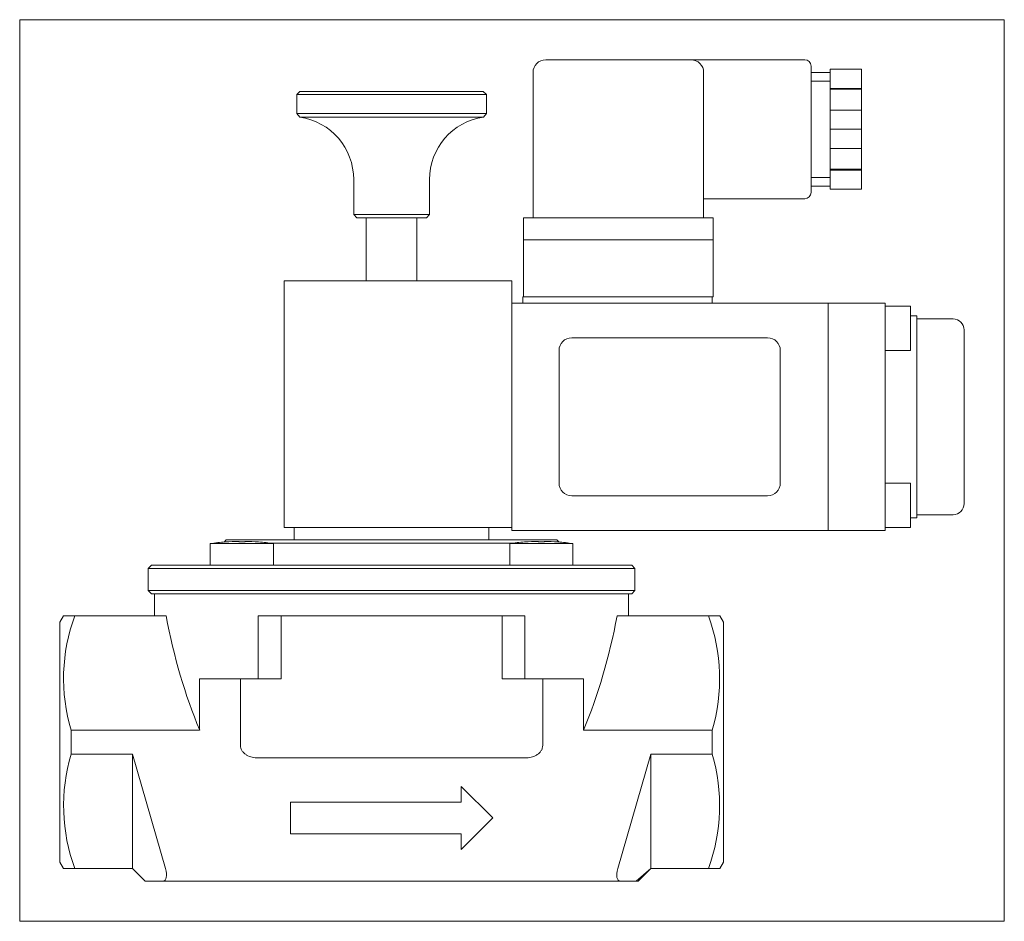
# Model space of a CAD drawing. Extents: x 78 to 234, y 31 to 174.
import ezdxf
from ezdxf.xclip import XClip

# ---------------------------------------------------------------- set-up
doc = ezdxf.new("R2010")
doc.units = 0
doc.header["$LTSCALE"] = 25.4
doc.header["$MEASUREMENT"] = 0
doc.header["$XCLIPFRAME"] = 2
doc.layers.get('0').update_dxf_attribs({"linetype": 'CONTINUOUS'})
for name, color, linetype in [('COKÓŁ_GNIAZDA_WT', 7, 'CONTINUOUS'), ('IMBUSM4X65', 7, 'CONTINUOUS'), ('NALEPKA_35X25', 7, 'CONTINUOUS'), ('OBUDOWA', 7, 'CONTINUOUS'), ('USZCZELKA', 7, 'CONTINUOUS'), ('USZCZELKA_COKOŁU', 7, 'CONTINUOUS'), ('W-036M5X14KRZYŻ_', 7, 'CONTINUOUS'), ('WA_098_01_00_004', 7, 'CONTINUOUS'), ('WA_209_01_00_003', 7, 'CONTINUOUS'), ('WA_209_01_00_007', 7, 'CONTINUOUS'), ('WA_209_02_00_007', 7, 'CONTINUOUS'), ('WB_001_01_00_001', 7, 'CONTINUOUS'), ('WB_096_01_02BEZ_', 7, 'CONTINUOUS'), ('WB_098_01_00_004', 7, 'CONTINUOUS'), ('WB_098_01_00_008', 7, 'CONTINUOUS'), ('ŚRUBA_DŁAWIKA', 7, 'CONTINUOUS')]:
    doc.layers.add(name, color=color, linetype=linetype)

# ---------------------------------------------------------------- blocks, each defined once
blk = doc.blocks.new('SE1')
at = {"layer": 'COKÓŁ_GNIAZDA_WT', "color": 7, "linetype": 'CONTINUOUS', "lineweight": 0}
for p, q in [((157.83, 139.25), (157.83, 130.25)), ((161.33, 139.25), (161.83, 139.25)), ((161.83, 139.25), (183.83, 139.25)), ((183.83, 139.25), (184.33, 139.25)), ((187.83, 139.25), (187.83, 130.25)), ((157.83, 130.25), (161.83, 130.25)), ((161.83, 130.25), (183.83, 130.25)), ((183.83, 130.25), (187.83, 130.25))]:
    blk.add_line(p, q, dxfattribs=at)
at = {"layer": 'IMBUSM4X65', "color": 7, "linetype": 'CONTINUOUS', "lineweight": 0}
for p, q in [((219.05, 128.75), (215.05, 128.75)), ((219.05, 128.75), (219.05, 121.75)), ((215.05, 121.75), (219.05, 121.75)), ((219.05, 100.75), (215.05, 100.75)), ((219.05, 100.75), (219.05, 93.75)), ((215.05, 93.75), (219.05, 93.75))]:
    blk.add_line(p, q, dxfattribs=at)
at = {"layer": 'NALEPKA_35X25', "color": 7, "linetype": 'CONTINUOUS', "lineweight": 0}
for p, q in [((196.45, 123.75), (165.45, 123.75)), ((163.45, 121.75), (163.45, 100.75)), ((198.45, 100.75), (198.45, 121.75)), ((165.45, 98.75), (196.45, 98.75))]:
    blk.add_line(p, q, dxfattribs=at)
for centre, start, end in [((165.45, 121.75), 90, 180), ((196.45, 121.75), 0, 90), ((165.45, 100.75), 180, 270), ((196.45, 100.75), 270, 360)]:
    blk.add_arc(centre, 2, start, end, dxfattribs=at)
at = {"layer": 'OBUDOWA', "color": 7, "linetype": 'CONTINUOUS', "lineweight": 0}
for p, q in [((161.33, 167.75), (184.33, 167.75)), ((202.33, 167.75), (184.33, 167.75)), ((203.33, 146.75), (203.33, 166.75)), ((159.33, 142.75), (159.33, 165.75)), ((186.33, 165.75), (186.33, 142.75)), ((186.33, 145.75), (202.33, 145.75))]:
    blk.add_line(p, q, dxfattribs=at)
for centre, radius, start, end in [((161.33, 165.75), 2, 90, 180), ((184.33, 165.75), 2, 0, 90), ((202.33, 166.75), 1, 0, 90), ((202.33, 146.75), 1, 270, 360)]:
    blk.add_arc(centre, radius, start, end, dxfattribs=at)
at = {"layer": 'USZCZELKA', "color": 7, "linetype": 'CONTINUOUS', "lineweight": 0}
for p, q in [((157.83, 142.75), (157.83, 139.25)), ((157.83, 142.75), (161.33, 142.75)), ((161.33, 142.75), (184.33, 142.75)), ((184.33, 142.75), (187.83, 142.75)), ((187.83, 142.75), (187.83, 139.25)), ((157.83, 139.25), (161.33, 139.25)), ((161.33, 139.25), (184.33, 139.25)), ((184.33, 139.25), (187.83, 139.25))]:
    blk.add_line(p, q, dxfattribs=at)
at = {"layer": 'USZCZELKA_COKOŁU', "color": 7, "linetype": 'CONTINUOUS', "lineweight": 0}
for p, q in [((157.7, 129.25), (157.7, 130.25)), ((157.7, 130.25), (161.7, 130.25)), ((187.7, 129.25), (187.7, 130.25))]:
    blk.add_line(p, q, dxfattribs=at)
at = {"layer": 'W-036M5X14KRZYŻ_', "color": 7, "linetype": 'CONTINUOUS', "lineweight": 0}
for p, q in [((110.25, 91.17), (108.26, 91.17)), ((108.26, 91.17), (118.26, 91.17)), ((108.26, 91.17), (108.26, 87.75)), ((110.66, 91.44), (110.61, 91.44)), ((112.76, 91.44), (112.76, 91.54)), ((113.76, 91.44), (112.76, 91.44)), ((113.76, 91.54), (113.76, 91.44)), ((115.87, 91.44), (115.91, 91.44)), ((118.26, 87.75), (118.26, 91.17)), ((155.64, 91.17), (165.64, 91.17)), ((155.64, 91.17), (155.64, 87.75)), ((158.04, 91.44), (157.99, 91.44)), ((160.14, 91.44), (160.14, 91.54)), ((161.14, 91.44), (160.14, 91.44)), ((161.14, 91.54), (161.14, 91.44)), ((163.24, 91.44), (163.29, 91.44)), ((165.64, 87.75), (165.64, 91.17)), ((108.49, 87.75), (111.77, 87.75)), ((162.13, 87.75), (165.41, 87.75))]:
    blk.add_line(p, q, dxfattribs=at)
for centre, radius, start, end in [((113.26, 58.49), 33.06, 94.598, 98.6995), ((113.26, 58.49), 33.05, 90.8667, 94.5157), ((113.26, 58.49), 33.05, 85.4843, 89.1333), ((113.26, 58.49), 33.06, 81.3005, 85.402), ((160.64, 58.49), 33.06, 94.598, 98.6995), ((160.64, 58.49), 33.05, 90.8667, 94.5157), ((160.64, 58.49), 33.05, 85.4843, 89.1333), ((160.64, 58.49), 33.06, 81.3005, 85.402)]:
    blk.add_arc(centre, radius, start, end, dxfattribs=at)
at = {"layer": 'WA_098_01_00_004', "color": 7, "linetype": 'CONTINUOUS', "lineweight": 0}
for p, q in [((132.95, 142.75), (132.95, 132.75)), ((132.95, 142.75), (133.18, 142.75)), ((140.73, 142.75), (140.95, 142.75)), ((140.95, 142.75), (140.95, 132.75))]:
    blk.add_line(p, q, dxfattribs=at)
at = {"layer": 'WA_209_01_00_003', "color": 7, "linetype": 'CONTINUOUS', "lineweight": 0}
for p, q in [((215.05, 129.25), (206.05, 129.25)), ((206.05, 93.25), (206.05, 129.25)), ((215.05, 93.25), (215.05, 129.25)), ((220.05, 127.25), (219.05, 127.25)), ((220.05, 95.25), (220.05, 127.25)), ((219.05, 95.25), (220.05, 95.25)), ((215.05, 93.25), (206.05, 93.25))]:
    blk.add_line(p, q, dxfattribs=at)
at = {"layer": 'WA_209_01_00_007', "color": 7, "linetype": 'CONTINUOUS', "lineweight": 0}
for p, q in [((225.8, 126.75), (220.05, 126.75)), ((227.55, 97.5), (227.55, 125)), ((220.05, 95.75), (225.8, 95.75))]:
    blk.add_line(p, q, dxfattribs=at)
for centre, start, end in [((225.8, 125), 0, 90), ((225.8, 97.5), 270, 360)]:
    blk.add_arc(centre, 1.75, start, end, dxfattribs=at)
at = {"layer": 'WA_209_02_00_007', "color": 7, "linetype": 'CONTINUOUS', "lineweight": 0}
for p, q in [((155.95, 129.25), (206.05, 129.25)), ((155.95, 93.25), (155.95, 129.25)), ((206.05, 93.25), (206.05, 129.25)), ((155.95, 93.25), (206.05, 93.25))]:
    blk.add_line(p, q, dxfattribs=at)
at = {"layer": 'WB_001_01_00_001', "color": 7, "linetype": 'CONTINUOUS', "lineweight": 0}
for p, q in [((110.8, 91.75), (110.45, 91.43)), ((163.1, 91.75), (110.8, 91.75)), ((117.69, 91.25), (156.21, 91.25)), ((163.45, 91.43), (163.1, 91.75)), ((98.95, 87.75), (98.45, 87.25)), ((108.49, 87.75), (98.95, 87.75)), ((162.13, 87.75), (111.77, 87.75)), ((174.95, 87.75), (165.41, 87.75)), ((175.45, 87.25), (174.95, 87.75)), ((98.45, 87.25), (175.45, 87.25)), ((98.45, 87.25), (98.45, 83.75)), ((175.45, 83.75), (175.45, 87.25)), ((98.45, 83.75), (98.95, 83.25)), ((175.45, 83.75), (98.45, 83.75)), ((98.95, 83.25), (174.95, 83.25)), ((174.95, 83.25), (175.45, 83.75))]:
    blk.add_line(p, q, dxfattribs=at)
at = {"layer": 'WB_096_01_02BEZ_', "color": 7, "linetype": 'CONTINUOUS', "lineweight": 0}
for p, q in [((99.45, 83.25), (99.45, 79.75)), ((174.45, 79.75), (174.45, 83.25)), ((85.03, 79.75), (84.45, 78.75)), ((86.82, 79.75), (85.03, 79.75)), ((86.82, 79.75), (101.27, 79.75)), ((158.05, 79.75), (115.85, 79.75)), ((115.85, 69.75), (115.85, 79.75)), ((119.46, 69.75), (119.46, 79.75)), ((154.44, 69.75), (154.44, 79.75)), ((158.05, 69.75), (158.05, 79.75)), ((172.63, 79.75), (187.09, 79.75)), ((187.09, 79.75), (188.88, 79.75)), ((189.45, 78.75), (188.88, 79.75)), ((84.45, 40.75), (84.45, 78.75)), ((189.45, 40.75), (189.45, 78.75)), ((106.58, 61.64), (106.58, 69.75)), ((115.85, 69.75), (106.58, 69.75)), ((113.03, 59.25), (113.03, 69.75)), ((119.46, 69.75), (115.85, 69.75)), ((154.44, 69.75), (158.05, 69.75)), ((158.05, 69.75), (167.32, 69.75)), ((160.87, 59.25), (160.87, 69.75)), ((167.32, 61.64), (167.32, 69.75)), ((86.23, 61.64), (86.23, 57.85)), ((86.23, 61.64), (106.58, 61.64)), ((167.32, 61.64), (187.67, 61.64)), ((187.67, 61.64), (187.67, 57.85)), ((86.23, 57.85), (95.95, 57.85)), ((95.95, 39.75), (95.95, 57.85)), ((95.95, 57.85), (101.18, 39.75)), ((172.73, 39.75), (177.95, 57.85)), ((177.95, 57.85), (187.67, 57.85)), ((177.95, 57.85), (177.95, 39.75)), ((158.08, 57.25), (115.83, 57.25)), ((152.95, 47.75), (147.95, 52.75)), ((147.95, 52.75), (147.95, 50.25)), ((120.95, 50.25), (120.95, 45.25)), ((147.95, 50.25), (120.95, 50.25)), ((147.95, 42.75), (152.95, 47.75)), ((120.95, 45.25), (147.95, 45.25)), ((147.95, 45.25), (147.95, 42.75)), ((84.45, 40.75), (85.03, 39.75)), ((188.88, 39.75), (189.45, 40.75)), ((86.82, 39.75), (85.03, 39.75)), ((86.82, 39.75), (95.95, 39.75)), ((95.95, 39.75), (97.95, 37.75)), ((175.64, 37.75), (177.95, 39.75)), ((175.95, 37.75), (177.95, 39.75)), ((177.95, 39.75), (187.09, 39.75)), ((187.09, 39.75), (188.88, 39.75)), ((100.76, 37.75), (97.95, 37.75)), ((173.15, 37.75), (100.76, 37.75)), ((175.64, 37.75), (173.15, 37.75)), ((175.95, 37.75), (175.64, 37.75))]:
    blk.add_line(p, q, dxfattribs=at)
for centre, radius, start, end in [((113.67, 69.82), 28.63, 159.7101, 196.5911), ((160.06, 69.81), 28.8, 343.5179, 20.1809), ((113.85, 49.68), 28.8, 163.5179, 200.1809), ((160.23, 49.68), 28.63, 339.7101, 16.5911)]:
    blk.add_arc(centre, radius, start, end, dxfattribs=at)
for centre, major_axis, ratio, start_param, end_param in [((136.95, 99.75), (0, -64.95), 0.57735, 5.025395, 5.339326), ((136.95, 99.75), (0, -64.95), 0.57735, 0.94386, 1.25779), ((100.18, 39.75), (-0.74, 1.97), 0.451416, 2.974856, 4.545652), ((173.73, 39.75), (0.74, 1.97), 0.451416, 1.737533, 3.308329)]:
    blk.add_ellipse(centre, major_axis=major_axis, ratio=ratio, start_param=start_param, end_param=end_param, dxfattribs=at)
for points, knots in [([(115.83, 57.25), (115.51, 57.25), (115.2, 57.28), (114.59, 57.43), (114.29, 57.55), (113.88, 57.79), (113.75, 57.89), (113.52, 58.1), (113.41, 58.22), (113.23, 58.48), (113.16, 58.63), (113.06, 58.93), (113.03, 59.09), (113.03, 59.25)], [0, 0, 0, 0, 0.25, 0.25, 0.5, 0.5, 0.625, 0.625, 0.75, 0.75, 0.875, 0.875, 1, 1, 1, 1]), ([(160.87, 59.25), (160.87, 59.09), (160.85, 58.93), (160.75, 58.63), (160.68, 58.49), (160.5, 58.22), (160.39, 58.1), (160.16, 57.89), (160.03, 57.8), (159.62, 57.55), (159.33, 57.44), (158.71, 57.28), (158.4, 57.25), (158.08, 57.25)], [0, 0, 0, 0, 0.125, 0.125, 0.25, 0.25, 0.375, 0.375, 0.5, 0.5, 0.75, 0.75, 1, 1, 1, 1])]:
    blk.add_open_spline(points, degree=3, knots=knots, dxfattribs=at)
at = {"layer": 'WB_098_01_00_004', "color": 7, "linetype": 'CONTINUOUS', "lineweight": 0}
for p, q in [((122.45, 162.75), (121.95, 162.25)), ((121.95, 162.25), (151.95, 162.25)), ((121.95, 162.25), (121.95, 159.24)), ((151.45, 162.75), (122.45, 162.75)), ((151.95, 162.25), (151.45, 162.75)), ((151.95, 159.24), (151.95, 162.25)), ((151.95, 159.24), (121.95, 159.24)), ((121.95, 159.24), (122.42, 158.69)), ((151.48, 158.69), (151.95, 159.24)), ((122.42, 158.69), (151.48, 158.69)), ((130.95, 148.8), (130.95, 143.25)), ((142.95, 143.25), (142.95, 148.8)), ((142.95, 143.25), (130.95, 143.25)), ((130.95, 143.25), (131.45, 142.75)), ((131.45, 142.75), (142.45, 142.75)), ((142.45, 142.75), (142.95, 143.25))]:
    blk.add_line(p, q, dxfattribs=at)
for centre, start, end in [((120.95, 148.8), 0, 81.5386), ((152.95, 148.8), 98.4614, 180)]:
    blk.add_arc(centre, 10, start, end, dxfattribs=at)
at = {"layer": 'WB_098_01_00_008', "color": 7, "linetype": 'CONTINUOUS', "lineweight": 0}
for p, q in [((119.95, 132.75), (155.95, 132.75)), ((119.95, 132.75), (119.95, 93.75)), ((155.95, 132.75), (155.95, 93.75)), ((155.95, 93.75), (119.95, 93.75)), ((121.55, 93.75), (121.55, 91.75)), ((152.35, 91.75), (152.35, 93.75))]:
    blk.add_line(p, q, dxfattribs=at)
at = {"layer": 'ŚRUBA_DŁAWIKA', "color": 7, "linetype": 'CONTINUOUS', "lineweight": 0}
for p, q in [((206.33, 165.75), (203.33, 165.75)), ((206.33, 166.25), (206.33, 163.23)), ((211.33, 166.25), (206.33, 166.25)), ((211.33, 166.25), (211.33, 163.23)), ((203.33, 164.39), (206.33, 164.39)), ((211.33, 163.23), (206.33, 163.23)), ((206.33, 163.23), (206.33, 163.08)), ((206.33, 163.08), (211.33, 163.08)), ((206.33, 163.08), (206.33, 159.77)), ((211.33, 163.23), (211.33, 163.08)), ((211.33, 163.08), (211.33, 159.77)), ((206.33, 159.77), (206.33, 156.75)), ((206.33, 159.77), (211.33, 159.77)), ((211.33, 159.77), (211.33, 156.75)), ((206.33, 156.75), (206.33, 153.73)), ((211.33, 156.75), (206.33, 156.75)), ((211.33, 156.75), (211.33, 153.73)), ((211.33, 153.73), (206.33, 153.73)), ((206.33, 153.73), (206.33, 150.42)), ((211.33, 153.73), (211.33, 150.42)), ((206.33, 150.42), (206.33, 150.27)), ((206.33, 150.42), (211.33, 150.42)), ((206.33, 150.27), (206.33, 147.25)), ((206.33, 150.27), (211.33, 150.27)), ((211.33, 150.42), (211.33, 150.27)), ((211.33, 150.27), (211.33, 147.25)), ((203.33, 149.1), (206.33, 149.1)), ((203.33, 147.75), (206.33, 147.75)), ((211.33, 147.25), (206.33, 147.25))]:
    blk.add_line(p, q, dxfattribs=at)

msp = doc.modelspace()

# ---------------------------------------------------------------- block references
at = {"color": 0, "lineweight": 0}
ref = msp.add_blockref('SE1', (0, 0), dxfattribs=at)
XClip(ref).set_block_clipping_path([(78.1025084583, 31.3973449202), (233.9025019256, 174.0973476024)])
ref.dxf.unprotected_set("ltscale", 0)

doc.saveas('drawing.dxf')
